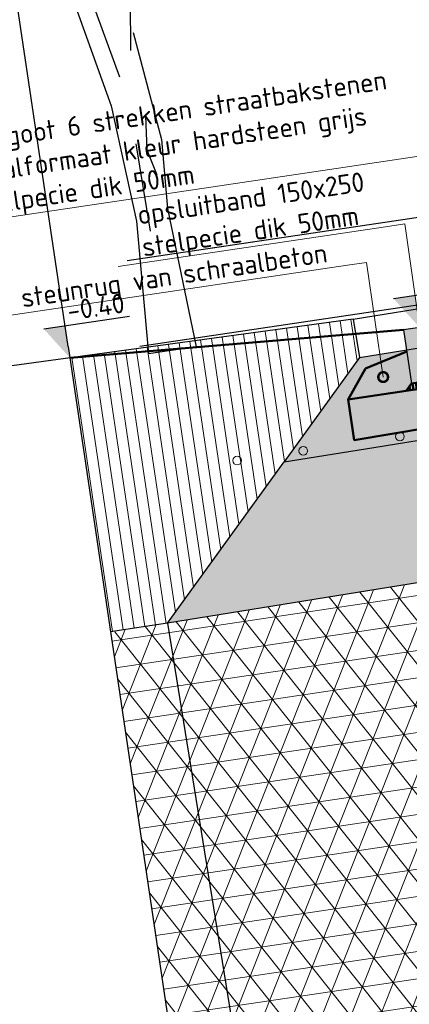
# Model space of a CAD drawing. Header units: metres. Extents: x 0 to 269924, y 0 to 933292.
# Tile 60 of 247: x 133860.7 to 133862.5, y 465860.34 to 465864.89. Entities that reach past the tile are written whole.
import ezdxf
from ezdxf import colors
from ezdxf.entities.mleader import LeaderData, LeaderLine
from ezdxf.lldxf.tags import DXFTag
from ezdxf.math import Vec2, Vec3

# ---------------------------------------------------------------- set-up
doc = ezdxf.new("R2010")
doc.units = ezdxf.units.M
doc.linetypes.add('AL-NAP_LIJN', pattern=[15.25, 12, -1.5, 0.25, -1.5])
doc.linetypes.add('XX-AFBREEK', pattern=[7, 4, -1, 1, -1])
doc.layers.add('B-OI-KL-DATA-G', color=3, linetype='KL-DATA-N', lineweight=18, true_color=0x00ff00)
doc.layers.add('B-WE-OG-TERREIN_ERF-SD', color=150, linetype='Continuous', lineweight=25, true_color=0x007fff)
for name, color, linetype, lineweight in [('B-WE-GR-BOOM-SD', 253, 'Continuous', 25), ('B-WE-GW-AFBREEKLIJN-GD', 7, 'XX-AFBREEK', 25), ('B-WE-GW-GROND-AD-50', 253, 'Continuous', 18), ('B-WE-MO-BODEM-AD-50', 253, 'Continuous', 18), ('B-WE-VH-VERHARDING-GD', 253, 'Continuous', 25), ('B-WE-VH-VERHARDING_FUNDERING-AD-50', 253, 'Continuous', 18), ('N-WE-GR-GROENSTROOK-GD', 90, 'Continuous', 50), ('N-WE-KL-ET_LS_OV_LICHTMAST-S', 190, 'Continuous', 25), ('N-WE-VH-KANTOPSLUITING_OPSLUITBAND-SD', 150, 'Continuous', 25), ('N-WE-VH-VERHARDING-GD', 7, 'Continuous', 50), ('N-WE-VH-VERHARDING-T18', 10, 'Continuous', 18), ('X-XX-AL-NAP-GD', 7, 'AL-NAP_LIJN', 25), ('X-XX-AL-PEILMAAT-SD', 7, 'Continuous', 25)]:
    doc.layers.add(name, color=color, linetype=linetype, lineweight=lineweight)
doc.layers.add('X-XX-AL-HULPLIJN-GD', color=30, linetype='Continuous', lineweight=25, plot=False)
doc.styles.add('NLCS-ISO', font='NLCS-ISO.ttf')
doc.styles.add('NLCS-ISO-M200-T18', font='NLCS-ISO.ttf', dxfattribs={"height": 0.36})
doc.styles.add('NLCS-ISO-M50-T18', font='NLCS-ISO.ttf', dxfattribs={"height": 0.09000000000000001})
doc.styles.get("Standard").update_dxf_attribs({"font": 'romand.shx'})
tags = doc.linetypes.add('KL-DATA-N', pattern='A,4,-1,[101,NLCS.SHX,S=0.5,R=0,X=0,Y=0],-1,4,-1,["D",Standard,S=1,R=0,X=-0.25,Y=-0.5],-1.5', length=12.5).pattern_tags.tags
tags[18] = DXFTag(74, 10)

# ---------------------------------------------------------------- blocks, each defined once
blk = doc.blocks.new('*U365')
blk.add_hatch(color=8).paths.add_polyline_path([(0.1499999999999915, -0.25), (-1.530808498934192e-17, -0.25), (1.530808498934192e-17, 3.749399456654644e-33), (0.1499999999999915, -1.836970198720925e-17)])
at = {"layer": 'N-WE-VH-VERHARDING-GD', "linetype": 'Continuous'}
h = blk.add_hatch(dxfattribs=at)
h.set_pattern_fill('ANSI31', color=256, scale=0.005, angle=45, style=0)
h.set_pattern_definition([(90, (89116.59644468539, 436374.8204160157), (-0.01587500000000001, 3.469446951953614e-18), [])])
h.paths.add_polyline_path([(0.1499999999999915, -0.25), (-2.329160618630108e-11, -0.2500000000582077), (-0.03000000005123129, -0.2800000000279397), (0.1799999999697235, -0.2800000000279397)])
at = {"flags": 128}
blk.add_lwpolyline([(0.1499999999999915, -0.25), (-1.530808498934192e-17, -0.25), (1.530808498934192e-17, 3.749399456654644e-33), (0.1499999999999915, -1.836970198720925e-17)], close=True, dxfattribs=at)
at = {"layer": 'N-WE-VH-VERHARDING-GD', "linetype": 'Continuous'}
for p, q in [((0.3499999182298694, -0.1499999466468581), (0.1499999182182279, -0.09999994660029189)), ((0.4499999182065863, -0.279999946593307), (0.3499999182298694, -0.1499999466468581)), ((0.1799999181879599, -0.2799999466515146), (0.4499999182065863, -0.279999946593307))]:
    blk.add_line(p, q, dxfattribs=at)
at = {"layer": 'N-WE-VH-VERHARDING-GD', "linetype": 'Continuous', "flags": 128}
blk.add_lwpolyline([(0.1499999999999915, -0.25), (-2.329160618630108e-11, -0.2500000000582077), (-0.03000000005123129, -0.2800000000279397), (0.1799999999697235, -0.2800000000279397)], close=True, dxfattribs=at)
blk = doc.blocks.new('_DotSmall')
at = {"color": 0, "linetype": 'ByBlock', "const_width": 0.5}
blk.add_lwpolyline([(-0.0625, 0, 1), (0.0625, 0, 1)], format="xyb", close=True, dxfattribs=at)
blk = doc.blocks.new('SGR-BOOM_S01_I_ZIJ-D')
for p, q in [((-0.0484746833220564, 3.355740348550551), (0.1130793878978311, 2.571625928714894)), ((0.2972975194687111, 2.179358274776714), (0.2630108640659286, 1.868322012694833)), ((0.1706112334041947, 1.937347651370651), (0.1822338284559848, 1.118720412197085)), ((0.2630108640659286, 1.868322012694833), (0.3205427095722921, 1.625890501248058)), ((0.4454525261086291, 0), (-8.881784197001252e-16, 0))]:
    blk.add_line(p, q)
at = {"flags": 128}
for points in [[(-0.4912171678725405, 4.121194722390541), (-0.303357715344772, 3.82123260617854), (-0.002782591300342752, 2.318890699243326), (0.07236118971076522, 1.229154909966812), (0, 0)], [(0.2504547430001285, 2.797974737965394), (0.3805010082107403, 3.711341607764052)], [(0.2977925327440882, 2.95741765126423), (0.4105082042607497, 1.942988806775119), (0.3729363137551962, 1.304461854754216), (0.4454525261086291, 0)]]:
    blk.add_lwpolyline(points, dxfattribs=at)
blk = doc.blocks.new('SOG-ERFGRENS_LINKS-D')
for p, q in [((-0.4330127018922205, 3.25), (-8.881784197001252e-16, 3.5)), ((-8.881784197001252e-16, 3), (-1.77635683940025e-15, 3.5)), ((-0.4330127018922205, 3.25), (-8.881784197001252e-16, 3)), ((0, 0), (-8.881784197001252e-16, 3))]:
    blk.add_line(p, q)
blk = doc.blocks.new('PROFIEL 4')
at = {"layer": 'B-WE-GW-GROND-AD-50'}
h = blk.add_hatch(dxfattribs=at)
h.set_pattern_fill('AGW-GROND_TEELAARDE-SO', color=256, scale=0.05, angle=-8.452767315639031, pattern_type=2)
h.set_pattern_definition([(90, (831.9988096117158, -489.0028720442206), (-0.05, 3.035766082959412e-17), [])])
edge = h.paths.add_edge_path()
edge.add_line((15.455385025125, -0.3400000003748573), (13.455385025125, -0.430000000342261))
edge.add_line((13.455385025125, -0.430000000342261), (13.45452770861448, -0.4846715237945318))
edge.add_line((13.45452770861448, -0.4846715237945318), (13.4526646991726, -0.6034766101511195))
edge.add_line((13.4526646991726, -0.6034766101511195), (13.45256275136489, -0.6099778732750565))
edge.add_line((13.45256275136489, -0.6099778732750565), (13.865925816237, -1.036511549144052))
edge.add_line((13.865925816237, -1.036511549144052), (13.90661290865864, -1.07849501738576))
edge.add_arc((13.93538502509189, -1.070000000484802), 0.02999999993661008, 179.9999998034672, 196.4493262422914, ccw=False)
edge.add_arc((13.93538502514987, -1.07000000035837), 0.02999999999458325, 4.4935291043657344e-08, 180.0000000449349, ccw=False)
edge.add_arc((13.93538502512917, -1.070000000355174), 0.03000000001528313, -108.24611528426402, 3.883201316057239e-08, ccw=False)
edge.add_line((13.92599204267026, -1.098491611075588), (14.50565436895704, -1.696623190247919))
edge.add_line((14.50565436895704, -1.696623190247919), (15.4553850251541, -1.696623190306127))
edge.add_line((15.4553850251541, -1.696623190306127), (15.455385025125, -0.3400000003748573))
edge = h.paths.add_edge_path(flags=16)
edge.add_arc((14.63538502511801, -1.219999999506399), 0.02000000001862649, 0, 360)
edge = h.paths.add_edge_path(flags=16)
edge.add_arc((14.39538502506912, -1.360000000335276), 0.04999999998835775, 0, 360)
edge = h.paths.add_edge_path(flags=16)
edge.add_arc((14.22538502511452, -1.220000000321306), 0.02000000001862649, 0, 360)
edge = h.paths.add_edge_path(flags=16)
edge.add_arc((14.13538502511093, -1.109999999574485), 0.01999999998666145, 180.0000000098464, 299.9999999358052, ccw=False)
edge.add_arc((14.13538502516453, -1.109999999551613), 0.02000000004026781, 59.99999992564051, 180.0000000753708, ccw=False)
edge.add_arc((14.15538502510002, -1.109999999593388), 0.02000000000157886, -1.1394018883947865e-07, 119.999999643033, ccw=False)
edge.add_arc((14.15538502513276, -1.109999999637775), 0.01999999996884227, -120.0000002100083, 1.3219619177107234e-08, ccw=False)
h.paths.add_polyline_path([(7.078332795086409, -0.4200000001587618), (5.758332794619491, -0.4048275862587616), (5.758332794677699, -1.683323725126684), (6.024096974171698, -1.683323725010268), (6.66589223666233, -1.025221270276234), (7.08059071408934, -0.5999858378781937)])
at = {"layer": 'B-WE-MO-BODEM-AD-50'}
h = blk.add_hatch(dxfattribs=at)
h.set_pattern_fill('AMO-BODEM_ZAND-SO', color=256, scale=0.05, angle=-1.286799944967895e-09, pattern_type=2)
h.set_pattern_definition([(37.49999999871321, (-133811.2377569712, -466537.521443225), (-0.003149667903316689, 0.09634118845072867), [0, -0.076, 0, -0.08499999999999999, 0, -0.08124999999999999]), (7.499999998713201, (-133811.2377569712, -466537.521443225), (0.08848883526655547, 0.1411073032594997), [0, -0.041, 0, -0.0685, 0, -0.02625]), (327.4999999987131, (-133811.2992569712, -466537.521443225), (0.1557070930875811, 0.0002829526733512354), [0, -0.025, 0, -0.09, 0, -0.1175]), (317.4999999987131, (-133811.2992569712, -466537.521443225), (0.1503063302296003, 0.04388377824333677), [0, -0.0125, 0, -0.05899999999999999, 0, -0.06749999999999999])])
h.paths.add_polyline_path([(10.2648989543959, -1.630122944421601), (14.50565436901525, -1.696623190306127), (13.92599204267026, -1.098491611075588, -0.2461073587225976), (13.90661290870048, -1.07849501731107), (13.8659258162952, -1.036511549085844), (13.44597744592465, -1.029926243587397), (10.26591813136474, -0.9800590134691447), (7.085859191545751, -1.019952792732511), (6.66589223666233, -1.025221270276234), (6.024096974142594, -1.683323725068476)])
h.paths.add_polyline_path([(13.5353850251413, -1.209999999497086, -1), (13.49538502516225, -1.209999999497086, -1)], flags=16)
h.paths.add_polyline_path([(13.6253850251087, -1.209999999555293, -1), (13.58538502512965, -1.209999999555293, -1)], flags=16)
h.paths.add_polyline_path([(14.29538502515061, -1.53000000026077, -1), (14.21538502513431, -1.53000000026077, -1)], flags=16)
h = blk.add_hatch(dxfattribs=at)
h.set_pattern_fill('AVH-FUNDERING_EPS-SO', color=256, scale=0.025, angle=-8.452767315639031, pattern_type=2)
h.set_pattern_definition([(359.9999999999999, (831.9988096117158, -489.0028720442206), (6.938893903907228e-17, 0.125), []), (59.99999999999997, (831.9988096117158, -489.0028720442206), (-0.1082531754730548, 0.06250000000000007), []), (120, (831.9988096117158, -489.0028720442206), (-0.1082531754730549, -0.06249999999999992), [])])
h.paths.add_polyline_path([(6.024096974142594, -1.683323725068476), (5.758332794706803, -1.686657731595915), (5.758332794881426, -4.233123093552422), (15.45538502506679, -4.229532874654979), (15.455385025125, -1.696623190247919), (14.50565436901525, -1.696623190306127), (10.2648989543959, -1.630122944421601)])
at = {"layer": 'B-WE-VH-VERHARDING_FUNDERING-AD-50'}
h = blk.add_hatch(dxfattribs=at)
h.set_pattern_fill('AVH-FUNDERING_02-SO', color=256, scale=0.25, angle=-1.286799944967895e-09, pattern_type=2)
h.set_pattern_definition([(359.9999999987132, (-451.8698702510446, -5.988449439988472), (0.2500000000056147, 0.2499999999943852), [0.03124999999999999, -0.2187499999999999]), (90, (-451.8698702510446, -5.988449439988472), (-0.2499999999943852, 0.2500000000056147), [0.03125, -0.21875]), (134.9999999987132, (-451.8386202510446, -5.988449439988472), (-0.2499999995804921, 5.614737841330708e-12), [0.044194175, -0.3093592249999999]), (359.9999999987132, (-451.8386202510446, -5.847824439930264), (0.2500000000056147, 0.2499999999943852), [0.03124999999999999, -0.2187499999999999]), (44.99999999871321, (-451.8229952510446, -5.863449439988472), (5.6147239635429e-12, 0.2499999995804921), [0.022097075, -0.3314563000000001]), (134.9999999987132, (-451.8229952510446, -5.863449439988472), (-0.2499999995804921, 5.614737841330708e-12), [0.022097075, -0.3314563]), (359.9999999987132, (-451.7448702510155, -5.785324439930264), (0.2500000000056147, 0.2499999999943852), [0.04419417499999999, -0.2058058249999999]), (44.99999999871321, (-451.7448702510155, -5.785324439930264), (5.6147239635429e-12, 0.2499999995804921), [0.03125000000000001, -0.3223034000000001]), (134.9999999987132, (-451.700676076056, -5.785324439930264), (-0.2499999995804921, 5.614737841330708e-12), [0.03125, -0.3223034]), (90, (-451.6979952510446, -5.925949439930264), (-0.2499999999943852, 0.2500000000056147), [0.03125, -0.21875]), (44.99999999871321, (-451.6979952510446, -5.925949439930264), (5.6147239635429e-12, 0.2499999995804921), [0.022097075, -0.3314563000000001]), (134.9999999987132, (-451.6823702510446, -5.910324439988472), (-0.2499999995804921, 5.614737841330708e-12), [0.022097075, -0.3314563]), (359.9999999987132, (-451.8386202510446, -5.925949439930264), (0.2500000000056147, 0.2499999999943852), [0.015625, -0.209375]), (359.9999999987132, (-451.6511202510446, -5.863449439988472), (0.2500000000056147, 0.2499999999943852), [0.015625, -0.209375]), (90, (-451.7292452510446, -5.832199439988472), (-0.2499999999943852, 0.2500000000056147), [0.015625, -0.209375]), (134.9999999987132, (-451.6979952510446, -5.972824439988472), (-0.2499999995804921, 5.614737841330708e-12), [0.022097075, -0.3314563]), (134.9999999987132, (-451.8073702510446, -5.800949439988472), (-0.2499999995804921, 5.614737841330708e-12), [0.022097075, -0.3314563]), (44.99999999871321, (-451.7526827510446, -5.906418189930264), (5.6147239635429e-12, 0.2499999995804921), [0.022097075, -0.3314563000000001]), (90, (-451.7839327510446, -5.957199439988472), (-0.2499999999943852, 0.2500000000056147), [0.00390625, -0.24609375]), (90, (-451.7722140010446, -5.851730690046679), (-0.2499999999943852, 0.2500000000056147), [0.00390625, -0.24609375]), (90, (-451.6550265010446, -5.808761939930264), (-0.2499999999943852, 0.2500000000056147), [0.00390625, -0.24609375]), (90, (-451.6511202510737, -5.941574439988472), (-0.2499999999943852, 0.2500000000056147), [0.00390625, -0.24609375])])
h.paths.add_polyline_path([(10.26591813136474, -0.9800590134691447), (13.44597744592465, -1.029926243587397), (13.8659258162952, -1.036511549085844), (13.45256275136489, -0.6099778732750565), (10.26657667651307, -0.5600177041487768), (7.748332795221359, -0.5916090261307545), (7.748332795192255, -0.7499966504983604), (7.798332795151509, -0.7999966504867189), (7.423332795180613, -0.7999966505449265), (7.598332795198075, -0.6249966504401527), (7.598332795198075, -0.5934907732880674), (7.080590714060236, -0.5999858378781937), (6.66589223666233, -1.025221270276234), (7.085859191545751, -1.019952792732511)])
at = {"layer": 'B-OI-KL-DATA-G'}
for centre in [(6.45225363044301, -0.987616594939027), (6.761246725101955, -0.9876165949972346), (7.212632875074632, -0.9876165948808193)]:
    blk.add_circle(centre, 0.02, dxfattribs=at)
at = {"layer": 'B-WE-GW-AFBREEKLIJN-GD'}
blk.add_lwpolyline([(5.758332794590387, -0.3517241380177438), (5.758332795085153, -5.417338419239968)], dxfattribs=at)
at = {"layer": 'B-WE-VH-VERHARDING-GD'}
for points in [[(7.078332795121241, -0.4200000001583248), (5.338332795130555, -0.4000000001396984), (5.338332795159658, -5.820766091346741e-11), (5.138332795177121, -5.820766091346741e-11), (5.138332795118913, -0.4000000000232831)], [(7.078332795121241, -0.4200000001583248), (10.26685891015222, -0.3800000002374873), (13.4553850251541, -0.4300000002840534)], [(7.078332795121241, -0.4200000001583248), (7.080590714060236, -0.5999858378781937)], [(7.080590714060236, -0.5999858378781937), (10.26657667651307, -0.5600177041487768), (13.45256275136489, -0.6099778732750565)], [(7.080590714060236, -0.5999858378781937), (6.66589223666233, -1.025221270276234), (7.085859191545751, -1.019952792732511), (10.26591813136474, -0.9800590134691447), (13.44597744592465, -1.029926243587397), (13.8659258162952, -1.036511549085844), (13.45256275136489, -0.6099778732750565)], [(13.8659258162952, -1.036511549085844), (14.50565436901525, -1.696623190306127), (10.2648989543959, -1.630122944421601), (6.024096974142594, -1.683323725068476), (6.66589223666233, -1.025221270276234)], [(6.02409697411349, -1.683323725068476), (5.758332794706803, -1.683323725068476)]]:
    blk.add_lwpolyline(points, dxfattribs=at)
at = {"layer": 'X-XX-AL-HULPLIJN-GD'}
blk.add_lwpolyline([(6.024096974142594, -1.683323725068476), (6.070940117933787, -5.417338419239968), (8.312628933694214, -5.11697420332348), (11.81800380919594, -5.40493856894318), (14.057004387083, -5.116974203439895), (15.45538502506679, -5.116974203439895), (15.455385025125, -1.696623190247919)], dxfattribs=at)
at = {"layer": 'X-XX-AL-NAP-GD'}
blk.add_lwpolyline([(20.23398783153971, 1.688022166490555e-09), (0, 0)], dxfattribs=at)
at = {"layer": 'B-WE-GR-BOOM-SD', "xscale": 0.5, "yscale": 0.5, "zscale": 0.5}
blk.add_blockref('SGR-BOOM_S01_I_ZIJ-D', (6.119697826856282, -0.4404154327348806), dxfattribs=at)
at = {"layer": 'B-WE-OG-TERREIN_ERF-SD'}
blk.add_blockref('SOG-ERFGRENS_LINKS-D', (5.758332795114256, -0.3517241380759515), dxfattribs=at)
blk = doc.blocks.new('SAL-PEILMAAT_INFRACAD_H01-SOD')
blk.add_line((-2, 3), (6, 3))
blk.add_solid([(-2, 3), (0, 3), (0, 0)])
at = {"style": 'NLCS-ISO'}
blk.add_attdef('...', (0.3999999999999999, 3.399999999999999), '', height=1.8, dxfattribs=at)
blk = doc.blocks.new('dwarsprofiel Muyeveld 50km')
at = {"layer": 'N-WE-VH-VERHARDING-GD'}
blk.add_lwpolyline([(0.2999999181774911, -0.279999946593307), (0.2999999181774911, -0.4465722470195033), (-6.399999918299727, -0.5732631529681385), (-6.399999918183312, -0.3839999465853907)], dxfattribs=at)
at = {"layer": 'X-XX-AL-HULPLIJN-GD'}
for points in [[(-0.1500000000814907, 0.3999999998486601), (-7.316134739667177, 0.3999999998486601)], [(-0.1500000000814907, -1.164153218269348e-10), (-7.316134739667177, -1.746229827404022e-10)]]:
    blk.add_lwpolyline(points, dxfattribs=at)
at = {"layer": 'N-WE-VH-KANTOPSLUITING_OPSLUITBAND-SD', "xscale": -1}
blk.add_blockref('*U365', (-5.949999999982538, -0.1040000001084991), dxfattribs=at)
at = {"layer": 'N-WE-VH-VERHARDING-T18'}
ml = blk.add_multileader_mtext('Standard', dxfattribs=at)
ml.set_content('molgoot 6 strekken straatbakstenen\\Pwaalformaat kleur hardsteen grijs\\Pstelpecie dik 50mm', color=256, style='NLCS-ISO-M50-T18')
ml.set_leader_properties(color=256, linetype='ByLayer', lineweight=-1)
ml.set_arrow_properties(name='DOTSMALL')
ml.build(insert=Vec2(0, 0))
ml.multileader.update_dxf_attribs({"text_left_attachment_type": 5, "text_right_attachment_type": 5, "dogleg_length": 0.09000000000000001, "arrow_head_size": 0.09})
ctx = ml.context
ctx.base_point, ctx.char_height, ctx.arrow_head_size, ctx.landing_gap_size, ctx.plane_origin = Vec3(-8.005000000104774, 0.6797614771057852), 0.09000000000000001, 0.09, 0.04500000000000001, Vec3(-3.802756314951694, -0.09984021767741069)
ctx.left_attachment, ctx.right_attachment = 5, 5
notes = []
notes.append((ctx, [(0, (1, 1, 0), (-5.800000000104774, 0.6797614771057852), (-1, 0), 0.09000000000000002, [(0, [(-5.80000000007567, -0.184068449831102)], 0, [])])]))
ctx.mtext.insert, ctx.mtext.rotation, ctx.mtext.flow_direction = Vec3(-7.960000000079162, 1.096761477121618), -0.1475286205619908, 5
ml = blk.add_multileader_mtext('Standard', dxfattribs=at)
ml.set_content('opsluitband 150x250\\Pstelpecie dik 50mm', color=256, style='NLCS-ISO-M50-T18')
ml.set_leader_properties(color=256, linetype='ByLayer', lineweight=-1)
ml.set_arrow_properties(name='DOTSMALL')
ml.build(insert=Vec2(0, 0))
ml.multileader.update_dxf_attribs({"text_left_attachment_type": 5, "text_right_attachment_type": 5, "dogleg_length": 0.09000000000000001, "arrow_head_size": 0.09})
ctx = ml.context
ctx.base_point, ctx.char_height, ctx.arrow_head_size, ctx.landing_gap_size, ctx.plane_origin = Vec3(-7.282793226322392, 0.3797614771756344), 0.09000000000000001, 0.09, 0.04500000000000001, Vec3(-4.025549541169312, -0.09984021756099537)
ctx.left_attachment, ctx.right_attachment = 5, 5
notes.append((ctx, [(0, (1, 1, 0), (-6.022793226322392, 0.3797614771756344), (-1, 0), 0.09000000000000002, [(0, [(-6.025000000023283, -0.2290000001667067)], 0, [])])]))
ctx.mtext.insert, ctx.mtext.rotation, ctx.mtext.flow_direction = Vec3(-7.2377932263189, 0.6467614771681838), -0.1475286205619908, 5
ml = blk.add_multileader_mtext('Standard', dxfattribs=at)
ml.set_content('steunrug van schraalbeton', color=256, style='NLCS-ISO-M50-T18')
ml.set_leader_properties(color=256, linetype='ByLayer', lineweight=-1)
ml.set_arrow_properties(name='DOTSMALL')
ml.build(insert=Vec2(0, 0))
ml.multileader.update_dxf_attribs({"text_left_attachment_type": 5, "text_right_attachment_type": 5, "dogleg_length": 0.09000000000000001, "arrow_head_size": 0.09})
ctx = ml.context
ctx.base_point, ctx.char_height, ctx.arrow_head_size, ctx.landing_gap_size, ctx.plane_origin, ctx.plane_x_axis, ctx.plane_y_axis = Vec3(-7.869938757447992, 0.2297578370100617), 0.09000000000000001, 0.09, 0.04500000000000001, Vec3(-4.730541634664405, -0.2624650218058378), Vec3(1, 5.949685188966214e-12), Vec3(-5.949685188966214e-12, 1)
ctx.left_attachment, ctx.right_attachment = 5, 5
notes.append((ctx, [(0, (1, 1, 0), (-6.222938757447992, 0.2297578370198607), (-1, -5.949619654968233e-12), 0.09000000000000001, [(0, [(-6.225233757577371, -0.3051261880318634)], 0, [])])]))
ctx.mtext.insert, ctx.mtext.text_direction, ctx.mtext.rotation, ctx.mtext.flow_direction = Vec3(-7.824938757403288, 0.3467578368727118), Vec3(1, 5.949685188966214e-12), -0.1475286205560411, 5
for ctx, leaders in notes:
    for number, flags, end, landing, length, lines in leaders:
        leader = LeaderData()
        leader.index, (leader.has_last_leader_line, leader.has_dogleg_vector, leader.attachment_direction) = number, flags
        leader.last_leader_point, leader.dogleg_vector, leader.dogleg_length = Vec3(end), Vec3(landing), length
        for number, points, colour, breaks in lines:
            line = LeaderLine()
            line.index, line.vertices, line.color, line.breaks = number, Vec3.list(points), colors.encode_raw_color(colour), breaks
            leader.lines.append(line)
        ctx.leaders.append(leader)

msp = doc.modelspace()

# ---------------------------------------------------------------- block references
at = {"layer": 'N-WE-VH-VERHARDING-GD', "rotation": 8.452767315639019}
msp.add_blockref('PROFIEL 4', (133855.17779518, 465862.8816788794), dxfattribs=at)

# ---------------------------------------------------------------- next in the draw order: linework, layer by layer
at = {"layer": 'N-WE-GR-GROENSTROOK-GD'}
msp.add_lwpolyline([(133860.933084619, 465863.327689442), (133862.4740070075, 465863.4564218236)], dxfattribs=at)

# ---------------------------------------------------------------- next in the draw order: block references
at = {"layer": 'N-WE-KL-ET_LS_OV_LICHTMAST-S', "rotation": 8.452767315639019}
msp.add_blockref('dwarsprofiel Muyeveld 50km', (133868.4924576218, 465864.4559558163), dxfattribs=at)
at = {"layer": 'X-XX-AL-PEILMAAT-SD', "xscale": 0.05, "yscale": 0.05, "zscale": 0.05, "rotation": 8.452767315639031}
for p, values in [((133862.5486405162, 465863.4675129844), {'...': '-0.50'}), ((133860.9330846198, 465863.3276894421), {'...': '-0.40'})]:
    msp.add_blockref('SAL-PEILMAAT_INFRACAD_H01-SOD', p, dxfattribs=at).add_auto_attribs(values)

# ---------------------------------------------------------------- next in the draw order: leaders
at = {"layer": 'N-WE-VH-VERHARDING-T18'}
ml = msp.add_multileader_mtext('Standard', dxfattribs=at)
ml.set_content('', color=256, style='NLCS-ISO-M200-T18')
ml.set_leader_properties(color=256, linetype='ByLayer', lineweight=-1)
ml.build(insert=Vec2(0, 0))
ml.multileader.update_dxf_attribs({"has_dogleg": 0, "text_left_attachment_type": 5, "text_right_attachment_type": 5, "dogleg_length": 0.36, "arrow_head_size": 0.36})
ctx = ml.context
ctx.base_point, ctx.char_height, ctx.arrow_head_size, ctx.landing_gap_size, ctx.plane_origin = Vec3(135697.3917517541, 466805.7658595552), 0.36, 0.36, 0.18, Vec3(135695.696623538, 466805.188890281)
ctx.left_attachment, ctx.right_attachment = 5, 5
notes = []
notes.append((ctx, [(0, (0, 0, 0), (0, 0), (1, 0), 1, [])]))
ctx.mtext.insert, ctx.mtext.rotation, ctx.mtext.flow_direction = Vec3(135697.5717517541, 466806.1258595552), -0.1475286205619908, 5
for ctx, leaders in notes:
    for number, flags, end, landing, length, lines in leaders:
        leader = LeaderData()
        leader.index, (leader.has_last_leader_line, leader.has_dogleg_vector, leader.attachment_direction) = number, flags
        leader.last_leader_point, leader.dogleg_vector, leader.dogleg_length = Vec3(end), Vec3(landing), length
        for number, points, colour, breaks in lines:
            line = LeaderLine()
            line.index, line.vertices, line.color, line.breaks = number, Vec3.list(points), colors.encode_raw_color(colour), breaks
            leader.lines.append(line)
        ctx.leaders.append(leader)

doc.saveas('drawing.dxf')
